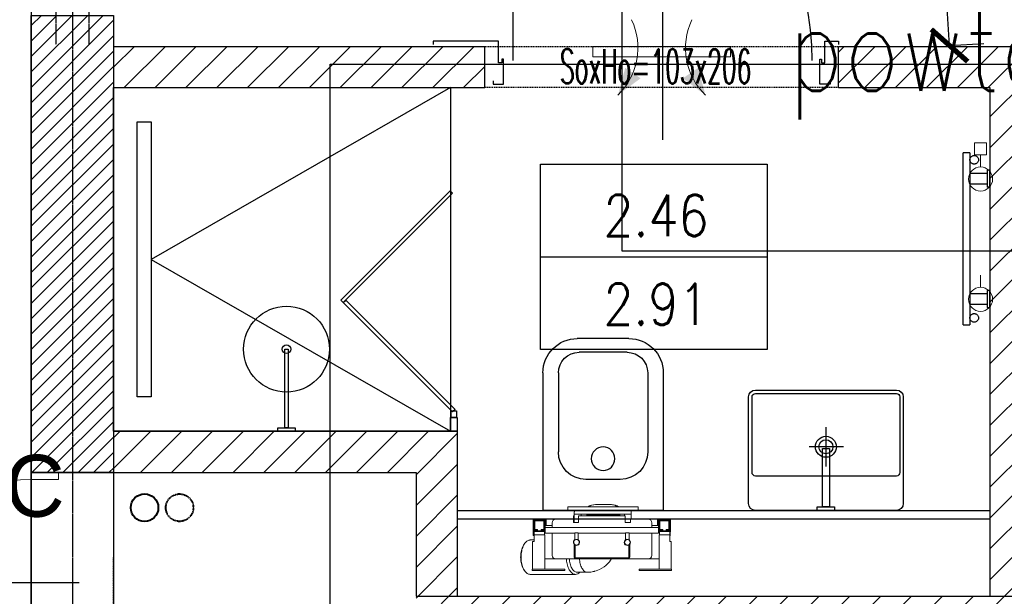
# Model space of a CAD drawing. Header units: millimetres. Extents: x 69081 to 158617, y -37521 to -9534.
# Tile 232 of 256: x 113993 to 114279, y -19422 to -19254. Entities that reach past the tile are written whole.
import ezdxf
from ezdxf.enums import TextEntityAlignment as Align

# ---------------------------------------------------------------- set-up
doc = ezdxf.new("R2010")
doc.units = ezdxf.units.MM
for name, pattern in [('DASHED', [0.75, 0.5, -0.25]), ('DO', [0.8, 0.6, -0.1, 0, -0.1]), ('DP', [0.5, 0.3, -0.2]), ('MP', [0.25, 0.15, -0.1])]:
    doc.linetypes.add(name, pattern=pattern)
for name, color, linetype in [('0_oświetlenie', 7, 'Continuous'), ('_A-opisy', 51, 'Continuous'), ('A-----SZ', 8, 'Continuous'), ('A-ARM', 8, 'Continuous'), ('A-MEB', 8, 'Continuous'), ('A-OKN', 3, 'Continuous'), ('A-OSI', 8, 'DO'), ('A-SCI', 7, 'Continuous'), ('A_GSA_GK', 2, 'Continuous'), ('AM DRZIW WEWN', 1, 'Continuous'), ('BA_ARM', 8, 'Continuous'), ('BA_drz', 7, 'Continuous'), ('BA_lpm', 1, 'MP'), ('BA_wig', 3, 'Continuous'), ('F-BIL', 1, 'Continuous'), ('F-BIL-OP', 3, 'Continuous'), ('F-BIL-TA', 1, 'Continuous'), ('JS_OLKA KONSTR', 231, 'Continuous'), ('JS_PODCIĄGI', 1, 'DP'), ('Nadproża', 5, 'DO'), ('porta', 8, 'Continuous'), ('R-----WY', 1, 'Continuous')]:
    doc.layers.add(name, color=color, linetype=linetype)
for name, color, linetype, lineweight in [('_A-stolarka', 72, 'Continuous', 9), ('_A-ściany', 141, 'Continuous', 35), ('A-DRZ-SY', 7, 'Continuous', 25), ('DRZWI', 3, 'Continuous', 20), ('IS_Grzejnik', 15, 'Continuous', 5), ('IS_Pion1', 7, 'Continuous', 5), ('IS_Zawór1', 15, 'Continuous', 5), ('SB_OTWORY DRZWI', 1, 'Continuous', 9)]:
    doc.layers.add(name, color=color, linetype=linetype, lineweight=lineweight)
doc.layers.add('IS_Działka (powrotna)', color=5, linetype='DASHED', lineweight=40, true_color=0x0000ff)
doc.layers.get('R-----WY').off()
doc.styles.add('Opisowy', font='arial.ttf')
doc.styles.add('ROMANS', font='romans.shx', dxfattribs={"height": 1})
doc.styles.add('SIMPLEX', font='simplex', dxfattribs={"width": 0.85})
doc.styles.add('TableTextStyle', font='txt')
doc.styles.add('WYM--ROMANSSHX-08', font='ROMANS.SHX', dxfattribs={"width": 0.8})
doc.dimstyles.new('ROMANSSHX-K5002508105012', dxfattribs={"dimscale": 50, "dimtxt": 0.22, "dimasz": 0.2, "dimexe": 0.2, "dimexo": 0.5, "dimgap": 0.09, "dimtad": 1, "dimdec": 3, "dimrnd": 0.5, "dimdsep": 46, "dimtxsty": 'WYM--ROMANSSHX-08', "dimblk1": 'ARCHTICK', "dimblk2": 'ARCHTICK', "dimsah": 1, "dimcen": 0.1, "dimclrd": 1, "dimclre": 1, "dimclrt": 2, "dimadec": 0, "dimazin": 0, "dimtfac": 1, "dimtdec": 3, "dimtix": 1, "dimtmove": 2, "dimatfit": 3, "dimfxl": 0.5, "dimfxlon": 1, "dimtolj": 1, "dimarcsym": 0})

# ---------------------------------------------------------------- blocks, each defined once
blk = doc.blocks.new('grzejnik drabinka')
at = {"layer": 'BA_ARM'}
for p, q in [((0, -0.8), (0, 0)), ((5, 0), (5, -0.8)), ((35, 0), (35, -0.8)), ((40, 0), (40, -0.8)), ((1, -5.8), (1, -0.8)), ((4, -0.8), (4, -5.8)), ((36, -5.8), (36, -0.8)), ((39, -0.8), (39, -5.8)), ((45, -5.8), (-5, -5.8)), ((-5, -7.8), (45, -7.8))]:
    blk.add_line(p, q, dxfattribs=at)
for points in [[(0, 0), (0, 0), (0.06, 0), (0.31, 0), (0.71, 0), (1.24, 0), (1.85, 0), (2.5, 0), (3.15, 0), (3.76, 0), (4.29, 0), (4.69, 0), (4.94, 0), (5, 0), (5, 0)], [(35, 0), (35, 0), (35.06, 0), (35.31, 0), (35.71, 0), (36.24, 0), (36.85, 0), (37.5, 0), (38.15, 0), (38.76, 0), (39.29, 0), (39.69, 0), (39.94, 0), (40, 0), (40, 0)], [(5, -0.8), (5, -0.8), (4.94, -0.8), (4.69, -0.8), (4.29, -0.8), (3.76, -0.8), (3.15, -0.8), (2.5, -0.8), (1.85, -0.8), (1.24, -0.8), (0.71, -0.8), (0.31, -0.8), (0.06, -0.8), (0, -0.8), (0, -0.8)], [(40, -0.8), (40, -0.8), (39.94, -0.8), (39.69, -0.8), (39.29, -0.8), (38.76, -0.8), (38.15, -0.8), (37.5, -0.8), (36.85, -0.8), (36.24, -0.8), (35.71, -0.8), (35.31, -0.8), (35.06, -0.8), (35, -0.8), (35, -0.8)], [(-1.75, -4.55), (-1.75, -4.44), (-1.78, -4.22), (-1.9, -3.92), (-2.11, -3.66), (-2.37, -3.46), (-2.67, -3.33), (-3, -3.29), (-3.33, -3.33), (-3.63, -3.46), (-3.89, -3.66), (-4.1, -3.92), (-4.22, -4.22), (-4.25, -4.44), (-4.25, -4.55)], [(-4.25, -4.55), (-4.25, -4.66), (-4.22, -4.88), (-4.1, -5.18), (-3.89, -5.44), (-3.63, -5.64), (-3.33, -5.77), (-3, -5.81), (-2.67, -5.77), (-2.37, -5.64), (-2.11, -5.44), (-1.9, -5.18), (-1.78, -4.88), (-1.75, -4.66), (-1.75, -4.55)], [(44.25, -4.55), (44.25, -4.44), (44.22, -4.22), (44.1, -3.92), (43.89, -3.66), (43.63, -3.46), (43.33, -3.33), (43, -3.29), (42.67, -3.33), (42.37, -3.46), (42.11, -3.66), (41.9, -3.92), (41.78, -4.22), (41.75, -4.44), (41.75, -4.55)], [(41.75, -4.55), (41.75, -4.66), (41.78, -4.88), (41.9, -5.18), (42.11, -5.44), (42.37, -5.64), (42.67, -5.77), (43, -5.81), (43.33, -5.77), (43.63, -5.64), (43.89, -5.44), (44.1, -5.18), (44.22, -4.88), (44.25, -4.66), (44.25, -4.55)], [(-5, -5.8), (-5, -5.8), (-5, -5.8), (-5, -5.8)], [(-5, -5.8), (-5, -5.8), (-5, -5.8), (-5, -5.8)], [(-5, -5.8), (-5, -5.8), (-5, -5.8), (-5, -5.8)], [(-5, -5.8), (-5, -5.8), (-5, -5.8), (-5, -5.8)], [(-5, -5.8), (-5, -5.8), (-5, -5.8), (-5, -5.8)], [(-5, -5.8), (-5, -5.8), (-5, -5.8), (-5, -5.8)], [(-5, -5.8), (-5, -5.8), (-5, -5.8), (-5, -5.8)], [(-5, -5.8), (-5, -5.8), (-5, -5.8), (-5, -5.8)], [(-5, -5.8), (-5, -5.8), (-5, -5.8), (-5, -5.8)], [(-5, -7.8), (-5, -7.8), (-5, -7.78), (-5, -7.68), (-5, -7.52), (-5, -7.31), (-5, -7.06), (-5, -6.8), (-5, -6.54), (-5, -6.29), (-5, -6.08), (-5, -5.92), (-5, -5.82), (-5, -5.8), (-5, -5.8)], [(-5, -5.8), (-5, -5.8), (-5, -5.8), (-5, -5.8)], [(-5, -5.8), (-5, -5.8), (-5, -5.8), (-5, -5.8)], [(-5, -5.8), (-5, -5.8), (-5, -5.8), (-5, -5.8)], [(-5, -5.8), (-5, -5.8), (-5, -5.8), (-5, -5.8)], [(-5, -5.8), (-5, -5.8), (-5, -5.8), (-5, -5.8)], [(-5, -5.8), (-5, -5.8), (-5, -5.8), (-5, -5.8)], [(-5, -5.8), (-5, -5.8), (-5, -5.8), (-5, -5.8)], [(-5, -5.8), (-5, -5.8), (-5, -5.8), (-5, -5.8)], [(-5, -5.8), (-5, -5.8), (-5, -5.8), (-5, -5.8)], [(-5, -5.8), (-5, -5.8), (-5, -5.8), (-5, -5.8)], [(-5, -5.8), (-5, -5.8), (-5, -5.8), (-5, -5.8)], [(-5, -5.8), (-5, -5.8), (-5, -5.8), (-5, -5.8)], [(-5, -5.8), (-5, -5.8), (-5, -5.8), (-5, -5.8)], [(-5, -5.8), (-5, -5.8), (-5, -5.8), (-5, -5.8)], [(-5, -5.8), (-5, -5.8), (-5, -5.8), (-5, -5.8)], [(-5, -5.8), (-5, -5.8), (-5, -5.8), (-5, -5.8)], [(-5, -5.8), (-5, -5.8), (-5, -5.8), (-5, -5.8)], [(-5, -5.8), (-5, -5.8), (-5, -5.8), (-5, -5.8)], [(-5, -5.8), (-5, -5.8), (-5, -5.8), (-5, -5.8)], [(-5, -7.8), (-5, -7.8), (-5, -7.8), (-5, -7.8)], [(-5, -7.8), (-5, -7.8), (-5, -7.8), (-5, -7.8)], [(-5, -7.8), (-5, -7.8), (-5, -7.8), (-5, -7.8)], [(-5, -7.8), (-5, -7.8), (-5, -7.8), (-5, -7.8)], [(-5, -7.8), (-5, -7.8), (-5, -7.8), (-5, -7.8)], [(-5, -7.8), (-5, -7.8), (-5, -7.8), (-5, -7.8)], [(-5, -7.8), (-5, -7.8), (-5, -7.8), (-5, -7.8)], [(-5, -7.8), (-5, -7.8), (-5, -7.8), (-5, -7.8)], [(-5, -7.8), (-5, -7.8), (-5, -7.8), (-5, -7.8)], [(-5, -7.8), (-5, -7.8), (-5, -7.8), (-5, -7.8)], [(-5, -7.8), (-5, -7.8), (-5, -7.8), (-5, -7.8)], [(-5, -7.8), (-5, -7.8), (-5, -7.8), (-5, -7.8)], [(-5, -7.8), (-5, -7.8), (-5, -7.8), (-5, -7.8)], [(-5, -7.8), (-5, -7.8), (-5, -7.8), (-5, -7.8)], [(-5, -7.8), (-5, -7.8), (-5, -7.8), (-5, -7.8)], [(-5, -7.8), (-5, -7.8), (-5, -7.8), (-5, -7.8)], [(-5, -7.8), (-5, -7.8), (-5, -7.8), (-5, -7.8)], [(-5, -7.8), (-5, -7.8), (-5, -7.8), (-5, -7.8)], [(-5, -7.8), (-5, -7.8), (-5, -7.8), (-5, -7.8)], [(-5, -7.8), (-5, -7.8), (-5, -7.8), (-5, -7.8)], [(-5, -7.8), (-5, -7.8), (-5, -7.8), (-5, -7.8)], [(-5, -7.8), (-5, -7.8), (-5, -7.8), (-5, -7.8)], [(-5, -7.8), (-5, -7.8), (-5, -7.8), (-5, -7.8)], [(-5, -7.8), (-5, -7.8), (-5, -7.8), (-5, -7.8)], [(-5, -7.8), (-5, -7.8), (-5, -7.8), (-5, -7.8)], [(-5, -7.8), (-5, -7.8), (-5, -7.8), (-5, -7.8)], [(-5, -7.8), (-5, -7.8), (-5, -7.8), (-5, -7.8)], [(-5, -7.8), (-5, -7.8), (-5, -7.8), (-5, -7.8)], [(45, -5.8), (45, -5.8), (45, -5.8), (45, -5.8)], [(45, -5.8), (45, -5.8), (45, -5.8), (45, -5.8)], [(45, -5.8), (45, -5.8), (45, -5.8), (45, -5.8)], [(45, -5.8), (45, -5.8), (45, -5.8), (45, -5.8)], [(45, -5.8), (45, -5.8), (45, -5.8), (45, -5.8)], [(45, -5.8), (45, -5.8), (45, -5.8), (45, -5.8)], [(45, -5.8), (45, -5.8), (45, -5.8), (45, -5.8)], [(45, -5.8), (45, -5.8), (45, -5.8), (45, -5.8)], [(45, -5.8), (45, -5.8), (45, -5.8), (45, -5.8)], [(45, -5.8), (45, -5.8), (45, -5.82), (45, -5.92), (45, -6.08), (45, -6.29), (45, -6.54), (45, -6.8), (45, -7.06), (45, -7.31), (45, -7.52), (45, -7.68), (45, -7.78), (45, -7.8), (45, -7.8)], [(45, -5.8), (45, -5.8), (45, -5.8), (45, -5.8)], [(45, -5.8), (45, -5.8), (45, -5.8), (45, -5.8)], [(45, -5.8), (45, -5.8), (45, -5.8), (45, -5.8)], [(45, -5.8), (45, -5.8), (45, -5.8), (45, -5.8)], [(45, -5.8), (45, -5.8), (45, -5.8), (45, -5.8)], [(45, -5.8), (45, -5.8), (45, -5.8), (45, -5.8)], [(45, -5.8), (45, -5.8), (45, -5.8), (45, -5.8)], [(45, -5.8), (45, -5.8), (45, -5.8), (45, -5.8)], [(45, -5.8), (45, -5.8), (45, -5.8), (45, -5.8)], [(45, -5.8), (45, -5.8), (45, -5.8), (45, -5.8)], [(45, -5.8), (45, -5.8), (45, -5.8), (45, -5.8)], [(45, -5.8), (45, -5.8), (45, -5.8), (45, -5.8)], [(45, -5.8), (45, -5.8), (45, -5.8), (45, -5.8)], [(45, -5.8), (45, -5.8), (45, -5.8), (45, -5.8)], [(45, -5.8), (45, -5.8), (45, -5.8), (45, -5.8)], [(45, -5.8), (45, -5.8), (45, -5.8), (45, -5.8)], [(45, -5.8), (45, -5.8), (45, -5.8), (45, -5.8)], [(45, -5.8), (45, -5.8), (45, -5.8), (45, -5.8)], [(45, -5.8), (45, -5.8), (45, -5.8), (45, -5.8)], [(45, -7.8), (45, -7.8), (45, -7.8), (45, -7.8)], [(45, -7.8), (45, -7.8), (45, -7.8), (45, -7.8)], [(45, -7.8), (45, -7.8), (45, -7.8), (45, -7.8)], [(45, -7.8), (45, -7.8), (45, -7.8), (45, -7.8)], [(45, -7.8), (45, -7.8), (45, -7.8), (45, -7.8)], [(45, -7.8), (45, -7.8), (45, -7.8), (45, -7.8)], [(45, -7.8), (45, -7.8), (45, -7.8), (45, -7.8)], [(45, -7.8), (45, -7.8), (45, -7.8), (45, -7.8)], [(45, -7.8), (45, -7.8), (45, -7.8), (45, -7.8)], [(45, -7.8), (45, -7.8), (45, -7.8), (45, -7.8)], [(45, -7.8), (45, -7.8), (45, -7.8), (45, -7.8)], [(45, -7.8), (45, -7.8), (45, -7.8), (45, -7.8)], [(45, -7.8), (45, -7.8), (45, -7.8), (45, -7.8)], [(45, -7.8), (45, -7.8), (45, -7.8), (45, -7.8)], [(45, -7.8), (45, -7.8), (45, -7.8), (45, -7.8)], [(45, -7.8), (45, -7.8), (45, -7.8), (45, -7.8)], [(45, -7.8), (45, -7.8), (45, -7.8), (45, -7.8)], [(45, -7.8), (45, -7.8), (45, -7.8), (45, -7.8)], [(45, -7.8), (45, -7.8), (45, -7.8), (45, -7.8)], [(45, -7.8), (45, -7.8), (45, -7.8), (45, -7.8)], [(45, -7.8), (45, -7.8), (45, -7.8), (45, -7.8)], [(45, -7.8), (45, -7.8), (45, -7.8), (45, -7.8)], [(45, -7.8), (45, -7.8), (45, -7.8), (45, -7.8)], [(45, -7.8), (45, -7.8), (45, -7.8), (45, -7.8)], [(45, -7.8), (45, -7.8), (45, -7.8), (45, -7.8)], [(45, -7.8), (45, -7.8), (45, -7.8), (45, -7.8)], [(45, -7.8), (45, -7.8), (45, -7.8), (45, -7.8)], [(45, -7.8), (45, -7.8), (45, -7.8), (45, -7.8)]]:
    blk.add_open_spline(points, degree=3, dxfattribs=at)
blk = doc.blocks.new('stelaż kibel')
at = {"layer": 'BA_ARM', "lineweight": 0}
for p, q in [((-8.04, 20.61), (-21.23, 20.61)), ((-22.85, 19.54), (-23.06, 19.23)), ((-20.64, 19.5), (-20.64, 19.1)), ((-20.64, 19.5), (-11.14, 19.5)), ((-20.64, 19.1), (-11.14, 19.1)), ((-20.49, 11.1), (-20.49, 19.1)), ((-16.99, 9.1), (-16.99, 19.1)), ((-11.14, 19.5), (-11.14, 19.1)), ((-4.56, 20.01), (-7.53, 20.01)), ((10.46, 19.5), (10.46, 19.1)), ((10.46, 19.5), (19.96, 19.5)), ((10.46, 19.1), (19.96, 19.1)), ((16.31, 9.1), (16.31, 19.1)), ((19.81, 11.1), (19.81, 19.1)), ((19.96, 19.5), (19.96, 19.1)), ((-16.99, 16.1), (-15.84, 16.1)), ((-13.84, 16.1), (-15.84, 16.1)), ((-14.84, 8.6), (-14.84, 15.1)), ((-13.84, 16.1), (-7.94, 16.1)), ((-8.44, 15.6), (-8.44, 11.9)), ((-8.14, 12.11), (-8.14, 15.8)), ((-8.14, 15.8), (7.46, 15.8)), ((7.26, 16.1), (-7.94, 16.1)), ((7.26, 16.1), (13.16, 16.1)), ((7.46, 15.8), (7.46, 12.11)), ((7.76, 11.9), (7.76, 15.6)), ((15.16, 16.1), (13.16, 16.1)), ((14.16, 15.1), (14.16, 8.6)), ((15.16, 16.1), (16.31, 16.1)), ((-23.06, 12), (-22.85, 11.68)), ((-8.44, 11.9), (-8.41, 11.9)), ((-8.27, 11.9), (-8.14, 11.9)), ((-8.14, 11.9), (-8.14, 11.99)), ((7.46, 11.99), (7.46, 11.9)), ((7.46, 11.9), (7.59, 11.9)), ((7.73, 11.9), (7.76, 11.9)), ((-21.23, 10.61), (-20.09, 10.61)), ((-20.09, 11.1), (-20.49, 11.1)), ((-20.09, 9.35), (-20.37, 9.35)), ((-20.37, 9.35), (-20.37, 4.55)), ((-20.09, 9.1), (-20.09, 11.1)), ((-20.09, 9.1), (-16.99, 9.1)), ((-20.09, 9.1), (-20.09, 8.1)), ((-17.09, 9.1), (-17.09, 8.1)), ((-16.84, 8.6), (-16.84, 8.1)), ((-8.24, 8.6), (-16.84, 8.6)), ((-8.24, 10.29), (-8.24, 8.5)), ((-7.24, 8.5), (-7.24, 10.29)), ((6.56, 8.6), (-7.24, 8.6)), ((6.56, 8.5), (6.56, 10.29)), ((7.56, 10.29), (7.56, 8.5)), ((16.16, 8.6), (7.56, 8.6)), ((16.16, 8.6), (16.16, 8.1)), ((19.41, 9.1), (16.31, 9.1)), ((16.41, 9.1), (16.41, 8.1)), ((19.41, 11.1), (19.81, 11.1)), ((19.41, 9.1), (19.41, 11.1)), ((19.56, 9.4), (19.41, 9.4)), ((19.41, 9.1), (19.41, 8.1)), ((19.56, 8.25), (19.56, 9.4)), ((-20.34, 8.1), (-20.34, 4.6)), ((-16.84, 8.1), (-20.34, 8.1)), ((-16.99, 7.95), (-20.19, 7.95)), ((-20.19, 7.95), (-20.19, 4.75)), ((-19.04, 7.8), (-20.04, 7.8)), ((-20.04, 7.8), (-20.04, 4.8)), ((-19.84, 5), (-19.84, 7.6)), ((-19.84, 7.6), (-19.04, 7.6)), ((-19.04, 7.6), (-19.04, 7.8)), ((-17.04, 7.8), (-18.04, 7.8)), ((-18.04, 7.8), (-18.04, 7.6)), ((-18.04, 7.6), (-17.24, 7.6)), ((-17.24, 7.6), (-17.24, 5)), ((-17.04, 4.8), (-17.04, 7.8)), ((-16.99, 4.75), (-16.99, 7.95)), ((-16.84, 4.6), (-16.84, 8.1)), ((16.16, 7), (-16.84, 7)), ((-14.84, 6.4), (-16.84, 6.4)), ((-16.54, 6.4), (-16.54, 4.6)), ((-14.84, 5.6), (-14.84, 7)), ((-8.24, 8.5), (-7.24, 8.5)), ((7.56, 8.5), (6.56, 8.5)), ((14.16, 7), (14.16, 5.6)), ((16.16, 6.4), (14.16, 6.4)), ((15.86, 4.6), (15.86, 6.4)), ((16.16, 8.1), (16.16, 4.6)), ((19.66, 8.1), (16.16, 8.1)), ((16.31, 7.95), (16.31, 4.75)), ((19.51, 7.95), (16.31, 7.95)), ((17.36, 7.8), (16.36, 7.8)), ((16.36, 7.8), (16.36, 4.8)), ((16.56, 5), (16.56, 7.6)), ((16.56, 7.6), (17.36, 7.6)), ((17.36, 7.6), (17.36, 7.8)), ((18.36, 7.8), (18.36, 7.6)), ((19.36, 7.8), (18.36, 7.8)), ((18.36, 7.6), (19.16, 7.6)), ((19.16, 7.6), (19.16, 5)), ((19.36, 4.8), (19.36, 7.8)), ((19.66, 8.15), (19.41, 8.4)), ((19.41, 8.4), (19.41, 8.1)), ((19.51, 4.75), (19.51, 7.95)), ((19.66, 8.1), (19.66, 8.15)), ((19.66, 4.6), (19.66, 8.1)), ((-20.37, 4.55), (-10.87, 4.55)), ((-20.34, 4.6), (-16.84, 4.6)), ((-20.19, 4.75), (-16.99, 4.75)), ((-20.04, 4.8), (-17.04, 4.8)), ((-17.24, 5), (-19.84, 5)), ((-16.54, 4.6), (-16.84, 4.6)), ((-13.84, 4.6), (-16.54, 4.6)), ((-8.64, 4.6), (-13.84, 4.6)), ((-10.87, 4.55), (-10.87, 4.6)), ((-7.14, 5.5), (-8.64, 5.5)), ((-8.64, 5.5), (-8.64, 4.6)), ((-8.64, 4.6), (-8.37, 4.6)), ((-8.64, 3.6), (-8.64, 4.6)), ((-8.37, 3.6), (-8.64, 3.6)), ((-8.37, 5.5), (-8.37, 2.47)), ((-8.31, 3.1), (-8.32, 3.1)), ((-8.31, 3.1), (-8.01, 3.1)), ((8.01, 3.1), (-8.01, 3.1)), ((-7.14, 4.6), (-7.14, 5.5)), ((-7.14, 3.6), (-7.14, 4.6)), ((6.46, 4.6), (-7.14, 4.6)), ((6.46, 3.6), (-7.14, 3.6)), ((-6.37, 3.1), (-6.37, 3.6)), ((-4.77, 3.6), (-4.77, 3.3)), ((-4.77, 3.3), (-4.77, 3.1)), ((-4.77, 3.3), (4.83, 3.3)), ((-4.77, 3.3), (4.83, 3.3)), ((4.83, 3.3), (4.83, 3.6)), ((4.83, 3.1), (4.83, 3.3)), ((6.21, 3.6), (6.21, 3.1)), ((7.96, 5.5), (6.46, 5.5)), ((6.46, 4.6), (6.46, 5.5)), ((6.46, 3.6), (6.46, 4.6)), ((7.96, 5.5), (7.96, 4.6)), ((13.16, 4.6), (7.96, 4.6)), ((8.01, 3.1), (8.14, 3.1)), ((8.14, 3.1), (8.14, 2)), ((8.14, 3.1), (8.19, 3.1)), ((8.19, 3.1), (8.19, 2)), ((8.21, 2.37), (8.21, 4.6)), ((15.86, 4.6), (13.16, 4.6)), ((16.16, 4.6), (15.86, 4.6)), ((16.16, 4.6), (19.66, 4.6)), ((16.31, 4.75), (19.51, 4.75)), ((16.36, 4.8), (19.36, 4.8)), ((19.16, 5), (16.56, 5)), ((-10.29, 2), (-10.29, 1.2)), ((-10.25, 2), (-10.29, 2)), ((-10.25, 2), (-9.45, 2)), ((-10.05, 1), (-10.09, 1)), ((-9.45, 1), (-10.05, 1)), ((9.45, 2), (-9.45, 2)), ((9.45, 1), (-9.45, 1)), ((-8.37, 2.47), (-8.32, 2.42)), ((-8.37, 2.47), (-8.32, 2.47)), ((-8.34, 2.43), (-8.34, 2)), ((-2.14, 0.3), (-2.21, 0.3)), ((-2.11, 0.3), (-2.14, 0.3)), ((2.18, 0.3), (-2.11, 0.3)), ((2.2, 0.3), (2.18, 0.3)), ((2.27, 0.3), (2.2, 0.3)), ((8.19, 2.35), (8.21, 2.37)), ((8.19, 2.37), (8.21, 2.37)), ((9.45, 2), (10.25, 2)), ((10.05, 1), (9.45, 1)), ((10.25, 2), (10.25, 1.2))]:
    blk.add_line(p, q, dxfattribs=at)
at = {"layer": 'BA_ARM', "lineweight": 0, "flags": 128}
for points in [[(-21.23, 20.61), (-21.45, 20.59), (-21.67, 20.54), (-21.88, 20.46), (-22.09, 20.33), (-22.3, 20.18), (-22.5, 19.99), (-22.68, 19.78), (-22.86, 19.53), (-23.03, 19.26), (-23.18, 18.96), (-23.32, 18.64), (-23.45, 18.29), (-23.56, 17.93), (-23.65, 17.55), (-23.73, 17.16), (-23.79, 16.75), (-23.83, 16.34), (-23.85, 15.93), (-23.86, 15.51), (-23.84, 15.09), (-23.81, 14.68), (-23.76, 14.27), (-23.69, 13.87), (-23.61, 13.48), (-23.51, 13.11), (-23.39, 12.76), (-23.25, 12.43), (-23.11, 12.11), (-22.95, 11.83), (-22.77, 11.57), (-22.59, 11.34), (-22.4, 11.13), (-22.2, 10.96), (-21.99, 10.83), (-21.78, 10.72), (-21.56, 10.65), (-21.34, 10.62), (-21.23, 10.61)], [(-10.66, 16.1), (-10.64, 16.34), (-10.6, 16.75), (-10.54, 17.16), (-10.47, 17.55), (-10.37, 17.93), (-10.26, 18.29), (-10.14, 18.64), (-10, 18.96), (-9.84, 19.26), (-9.68, 19.53), (-9.5, 19.78), (-9.31, 19.99), (-9.11, 20.18), (-8.91, 20.33), (-8.7, 20.46), (-8.48, 20.54), (-8.26, 20.59), (-8.04, 20.61)], [(-23.06, 12), (-23.12, 12.09), (-23.28, 12.36), (-23.42, 12.66), (-23.55, 12.97), (-23.66, 13.31), (-23.76, 13.67), (-23.84, 14.04), (-23.9, 14.42), (-23.95, 14.81), (-23.98, 15.21), (-23.99, 15.61), (-23.98, 16.01), (-23.95, 16.41), (-23.9, 16.8), (-23.84, 17.19), (-23.76, 17.56), (-23.66, 17.91), (-23.55, 18.25), (-23.42, 18.57), (-23.28, 18.87), (-23.12, 19.14), (-23.06, 19.23)], [(-9.83, 16.1), (-9.81, 16.4), (-9.76, 16.78), (-9.7, 17.16), (-9.62, 17.52), (-9.52, 17.87), (-9.41, 18.2), (-9.28, 18.51), (-9.13, 18.79), (-8.98, 19.05), (-8.81, 19.28), (-8.63, 19.49), (-8.44, 19.66), (-8.25, 19.8), (-8.05, 19.9), (-7.84, 19.97), (-7.64, 20.01), (-7.53, 20.01)], [(-6.86, 16.1), (-6.83, 16.4), (-6.79, 16.78), (-6.72, 17.16), (-6.64, 17.52), (-6.54, 17.87), (-6.43, 18.2), (-6.3, 18.51), (-6.16, 18.79), (-6, 19.05), (-5.83, 19.28), (-5.65, 19.49), (-5.47, 19.66), (-5.27, 19.8), (-5.07, 19.9), (-4.87, 19.97), (-4.66, 20.01), (-4.55, 20.01)], [(2.46, 16.1), (2.18, 16.51), (1.84, 16.94), (1.54, 17.29), (1.26, 17.57), (0.8, 17.99), (0.27, 18.42), (-0.36, 18.83), (-1.08, 19.22), (-1.57, 19.43), (-2.05, 19.61), (-2.47, 19.73), (-2.64, 19.78), (-2.84, 19.82), (-3.14, 19.88), (-3.54, 19.95), (-4.04, 20), (-4.55, 20.01)], [(2.2, 0.3), (2.23, 0.3), (2.25, 0.3)]]:
    blk.add_lwpolyline(points, dxfattribs=at)
at = {"layer": 'BA_ARM', "lineweight": 0}
for centre, radius, start, end in [((-8.13, 18.84), 1.78, 41.3776, 87.2916), ((-13.84, 15.1), 1, 90, 180), ((-7.94, 15.6), 0.5, 90, 180), ((7.26, 15.6), 0.5, 0, 90), ((13.16, 15.1), 1, 0, 90), ((-7.74, 11.3), 0.9, 138.1897, 242.734), ((-7.74, 11.3), 0.8, 131.4096, 120), ((-7.74, 11.3), 0.9, 297.266, 116.3878), ((7.06, 11.3), 0.9, 63.6122, 242.734), ((7.06, 11.3), 0.8, 60, 48.5904), ((7.06, 11.3), 0.9, 297.266, 41.8103), ((-7.94, 10.29), 0.3, 135.0482, 180), ((-7.54, 10.29), 0.3, 0, 44.9518), ((6.86, 10.29), 0.3, 135.0482, 180), ((7.26, 10.29), 0.3, 0, 44.9518), ((-13.84, 5.6), 1, 180, 270), ((13.16, 5.6), 1, 270, 0), ((-10.09, 1.2), 0.2, 179.9998, 269.9999), ((-2.21, 4.3), 4, 235.5885, 270), ((-2.17, 3.71), 3.41, 232.6467, 270.5225), ((-2.15, 3.69), 3.39, 232.5127, 270.557), ((2.21, 3.71), 3.41, 269.4571, 307.3947), ((2.27, 4.3), 4, 270, 270.6505), ((2.27, 4.3), 4, 273.5283, 304.4115), ((2.45, 3.34), 2.99, 281.7106, 308.4469), ((10.05, 1.2), 0.2, 269.9998, 0.0006)]:
    blk.add_arc(centre, radius, start, end, dxfattribs=at)
blk = doc.blocks.new('wc 50')
at = {"layer": 'A-MEB', "ltscale": 50}
for p, q in [((57717.02, -30557.07), (57682.02, -30557.07)), ((57682.02, -30597.07), (57682.02, -30557.07)), ((57717.02, -30597.07), (57717.02, -30557.07)), ((57704.52, -30566.07), (57694.52, -30566.07)), ((57686.52, -30597.07), (57686.52, -30574.07)), ((57712.52, -30597.07), (57712.52, -30574.07)), ((57706.52, -30603.07), (57692.52, -30603.07)), ((57707.02, -30607.07), (57692.02, -30607.07))]:
    blk.add_line(p, q, dxfattribs=at)
blk.add_circle((57699.52, -30572.1), 3.43, dxfattribs=at)
for centre, radius, start, end in [((57694.52, -30574.07), 8, 90, 180), ((57704.52, -30574.07), 8, 0, 90), ((57692.02, -30597.07), 10, 180, 270), ((57692.52, -30597.07), 6, 180, 270), ((57706.52, -30597.07), 6, 270, 0), ((57707.02, -30597.07), 10, 270, 0)]:
    blk.add_arc(centre, radius, start, end, dxfattribs=at)
blk = doc.blocks.new('osie')
at = {"layer": 'A-OSI'}
blk.add_line((19923.6, -41234.89), (19923.6, -43485.44), dxfattribs=at)
blk = doc.blocks.new('KRATKA WENT')
at = {"layer": 'DRZWI'}
for points in [[(-12.72, 11.16, 0, 5.4, 0), (-8.38, 4.78, 5.4, 5.4, 0)], [(12.72, 11.16, 0, 5.4, 0), (8.38, 4.78, 5.4, 5.4, 0)]]:
    blk.add_lwpolyline(points, format="xyseb", dxfattribs=at)
blk.add_lwpolyline([(20, -3), (20, 0), (-20, 0), (-20, -3)], close=True, dxfattribs=at)
for centre, start, end in [((-26.01, -2.55), 334.6838, 45.9092), ((26.01, -2.55), 134.0908, 205.3162)]:
    blk.add_arc(centre, 19.09, start, end, dxfattribs=at)
blk = doc.blocks.new('dr1h901')
at = {"color": 0}
blk.add_line((-0.5, 0), (-0.5, 1.005), dxfattribs=at)
at = {"color": 1}
blk.add_line((0, 0.1689), (0, -0.2655), dxfattribs=at)
blk.add_arc((-0.5, 0), 1, 0, 90, dxfattribs=at)
blk = doc.blocks.new('_ARCHTICK')
at = {"color": 0, "linetype": 'ByBlock', "const_width": 0.15}
blk.add_lwpolyline([(-0.5, -0.5), (0.5, 0.5)], dxfattribs=at)
blk = doc.blocks.new('*D3057')
at = {"layer": 'A-SCI', "color": 1, "lineweight": -2, "transparency": 16777216}
for p, q in [((114254.89, -19122.81), (114264.87, -19122.2)), ((114263.39, -19261.33), (114254.89, -19122.81)), ((114263.39, -19261.33), (114273.37, -19260.72))]:
    blk.add_line(p, q, dxfattribs=at)
at = {"layer": 'Defpoints', "color": 0, "lineweight": 5, "transparency": 16777216}
for p in [(114250.64, -19123.07), (114254.89, -19122.81), (114259.14, -19261.59)]:
    blk.add_point(p, dxfattribs=at)
at = {"layer": 'A-SCI', "color": 1, "lineweight": -2, "transparency": 16777216, "xscale": 10, "yscale": 10, "zscale": 10}
for p, rotation in [((114254.89, -19122.81), 93.5113487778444), ((114263.39, -19261.33), 273.5113487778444)]:
    blk.add_blockref('_ARCHTICK', p, dxfattribs=dict(at, rotation=rotation))
at = {"layer": 'A-SCI', "color": 2, "transparency": 16777216, "insert": (114269.12, -19191.46), "char_height": 11, "attachment_point": 5, "rotation": 273.5113, "style": 'WYM--ROMANSSHX-08'}
blk.add_mtext('\\A1;139', dxfattribs=at)
blk = doc.blocks.new('DYBY-BL5')
at = {"layer": 'F-BIL-TA', "color": 1}
blk.add_line((0, 45), (110, 45), dxfattribs=at)
blk.add_lwpolyline([(0, 0), (0, 90), (110, 90), (110, 0)], close=True, dxfattribs=at)
at = {"layer": 'F-BIL-OP', "style": 'SIMPLEX', "width": 0.85}
blk.add_attdef('NR', text='', height=20, dxfattribs=at).set_placement((56, 55), align=Align.CENTER)
at = {"layer": 'F-BIL-OP', "color": 2, "style": 'SIMPLEX', "width": 0.85, "flags": 1}
for tag, p in [('NAZWA', (119, 55)), ('POSADZKA', (119, 12)), ('GRUPA', (119, -27)), ('RODZAJ', (119, -72))]:
    blk.add_attdef(tag, p, '', height=19, dxfattribs=at)
at = {"layer": 'F-BIL-OP', "color": 2, "style": 'SIMPLEX', "width": 0.85}
blk.add_attdef('POW.', text='', height=20, dxfattribs=at).set_placement((56, 12), align=Align.CENTER)
at = {"layer": 'F-BIL-OP', "color": 2, "style": 'SIMPLEX', "width": 0.85, "flags": 1}
blk.add_attdef('POWH.', text='', height=20, dxfattribs=at).set_placement((56, -27), align=Align.CENTER)
blk = doc.blocks.new('REWIZJE')
at = {"layer": '_A-opisy', "color": 40}
blk.add_line((28149.58, -31193.14), (28149.58, -31231.14), dxfattribs=at)
blk.add_line((28149.58, -31193.14), (28149.58, -31231.14), dxfattribs=at)
blk.add_circle((28149.59, -31181.14), 12, dxfattribs=at)
at = {"layer": '_A-stolarka'}
for p, q in [((28119.58, -31215.14), (28119.58, -31157.14)), ((28119.58, -31157.14), (28121.58, -31157.14)), ((28119.58, -31217.14), (28119.58, -31157.14)), ((28121.58, -31157.14), (28121.58, -31217.14)), ((28119.58, -31217.14), (28119.58, -31215.14)), ((28117.58, -31217.14), (28119.58, -31217.14)), ((28117.58, -31225.14), (28117.58, -31217.14)), ((28117.58, -31217.14), (28119.58, -31217.14)), ((28119.58, -31217.14), (28119.58, -31225.14)), ((28121.58, -31217.14), (28119.58, -31217.14)), ((28179.58, -31217.14), (28179.58, -31217.14)), ((28179.58, -31217.14), (28179.58, -31225.14)), ((28181.58, -31217.14), (28179.58, -31217.14)), ((28181.58, -31225.14), (28181.58, -31217.14)), ((28119.58, -31225.14), (28117.58, -31225.14)), ((28179.58, -31225.14), (28181.58, -31225.14))]:
    blk.add_line(p, q, dxfattribs=at)
blk.add_arc((28119.58, -31217.14), 60, 0, 90, dxfattribs=at)
at = {"layer": '_A-ściany', "linetype": 'Continuous'}
for p, q in [((28117.58, -31217.14), (28117.58, -31241.14)), ((28181.58, -31217.14), (28181.58, -31241.14))]:
    blk.add_line(p, q, dxfattribs=at)
at = {"layer": '_A-ściany', "lineweight": 5}
for p, q in [((28181.58, -31217.14), (28117.58, -31217.14)), ((28181.58, -31241.14), (28117.58, -31241.14))]:
    blk.add_line(p, q, dxfattribs=at)
at = {"layer": 'JS_PODCIĄGI', "color": 4}
for p, q in [((28157.08, -31241.14), (28142.08, -31241.14)), ((28142.08, -31241.14), (28157.08, -31241.14))]:
    blk.add_line(p, q, dxfattribs=at)
at = {"layer": '_A-opisy', "color": 40, "insert": (28121.24, -31172.97), "char_height": 16, "attachment_point": 1, "style": 'Opisowy'}
blk.add_mtext_dynamic_manual_height_columns('\\pxqc;R', width=57.9989, gutter_width=1, heights=[0], dxfattribs=at)
blk = doc.blocks.new('A$C04435ce7')
at = {"layer": 'Nadproża', "ltscale": 0.75}
for p, q in [((3319.28, 2173.87), (3319.28, 2053.87)), ((3328.86, 2173.87), (3328.86, 2053.87))]:
    blk.add_line(p, q, dxfattribs=at)
blk = doc.blocks.new('grzejniki pietro 2')
at = {"layer": 'IS_Działka (powrotna)', "ltscale": 0.03}
blk.add_circle((20019.36, -41659.21), 4, dxfattribs=at)
at = {"layer": 'IS_Pion1', "color": 1, "lineweight": 40}
blk.add_circle((20009.17, -41659.21, 289.1), 4, dxfattribs=at)
at = {"layer": 'IS_Zawór1', "linetype": 'ByBlock', "lineweight": -2, "extrusion": (0, 0, -1), "elevation": -578.2}
blk.add_lwpolyline([(-20250.72, -41556.59), (-20250.72, -41553.09), (-20254.22, -41553.09), (-20254.22, -41556.59)], close=True, dxfattribs=at)
at = {"layer": 'IS_Zawór1', "linetype": 'ByBlock', "lineweight": -2, "extrusion": (1, 0, 0), "elevation": 20252.47}
blk.add_lwpolyline([(-41560.09, 578.2), (-41556.59, 578.2)], dxfattribs=at)
at = {"layer": 'IS_Zawór1', "linetype": 'ByBlock', "lineweight": -2, "extrusion": (1, 3.83476e-17, 0), "elevation": 20252.47}
blk.add_lwpolyline([(-41595.09, 578.2), (-41591.59, 578.2)], dxfattribs=at)
at = {"layer": 'IS_Zawór1', "linetype": 'ByBlock', "lineweight": -2}
for centre in [(20252.47, -41563.59, 578.2), (20252.47, -41598.59, 578.2)]:
    blk.add_circle(centre, 3.5, dxfattribs=at)
blk = doc.blocks.new('A$Cf85abbde')
at = {"layer": 'A-SCI', "color": 4}
for p, q in [((12, 103), (0, 103)), ((12, 0), (0, 0))]:
    blk.add_line(p, q, dxfattribs=at)
at = {"layer": 'JS_PODCIĄGI', "lineweight": -3}
for p, q in [((0, 0), (0, 103)), ((12, 103), (12, 0))]:
    blk.add_line(p, q, dxfattribs=at)
at = {"layer": 'AM DRZIW WEWN', "insert": (0.83, 21.87), "char_height": 10, "width": 61.9698, "attachment_point": 1, "rotation": 90, "style": 'ROMANS'}
blk.add_mtext('{\\W0.5;SoxHo=103x206}', dxfattribs=at)

msp = doc.modelspace()

# ---------------------------------------------------------------- hatches: boundary and pattern name
at = {"layer": 'A-----SZ'}
h = msp.add_hatch(dxfattribs=at)
h.set_pattern_fill('ANSI31', color=256, scale=2)
h.set_pattern_definition([(45, (77432.36, 11586.2524), (-4.4901281, 4.4901281), [])])
h.paths.add_polyline_path([(113616.1415, -18660.5941), (113604.1415, -18660.5941), (113604.1415, -18910.5941), (113625.1415, -18910.5941), (113625.1415, -18898.5941), (113616.1415, -18898.5941)])
h.paths.add_polyline_path([(113821.1415, -18696.5941), (113733.1415, -18696.5941), (113733.1415, -18660.5941), (113721.1415, -18660.5941), (113721.1415, -18708.5941), (113821.1415, -18708.5941)])
h.paths.add_polyline_path([(113821.1415, -18898.5941), (113728.1415, -18898.5941), (113728.1415, -18910.5941), (113821.1415, -18910.5941)])
h.paths.add_polyline_path([(113821.1415, -19106.5941), (113195.1415, -19106.5941), (113195.1415, -19121.5941), (113821.1415, -19121.5941)])
h.paths.add_polyline_path([(114646.1415, -19106.5941), (114020.1415, -19106.5941), (114020.1415, -19121.5941), (114646.1415, -19121.5941)])
h.paths.add_polyline_path([(114113.1945, -18898.5941), (114020.1415, -18898.5941), (114020.1415, -18910.5941), (114113.1945, -18910.5941)])
h.paths.add_polyline_path([(114237.1415, -18660.5941), (114225.1415, -18660.5941), (114225.1415, -18898.5941), (114216.1945, -18898.5941), (114216.1945, -18910.5941), (114237.1415, -18910.5941)])
h.paths.add_polyline_path([(114120.1415, -18660.5941), (114108.1415, -18660.5941), (114108.1415, -18696.5941), (114020.1415, -18696.5941), (114020.1415, -18708.5941), (114120.1415, -18708.5941)])
h.paths.add_polyline_path([(114128.1415, -19261.5941), (114020.1415, -19261.5941), (114020.1415, -19273.5941), (114128.1415, -19273.5941)])
h.paths.add_polyline_path([(114287.1415, -19261.5941), (114231.1415, -19261.5941), (114231.1415, -19273.5941), (114275.1415, -19273.5941), (114275.1415, -19421.5941), (114287.1415, -19421.5941)])
h.paths.add_polyline_path([(114646.1415, -19421.5941), (114108.1415, -19421.5941), (114108.1415, -19436.5941), (114646.1415, -19436.5941)])
h.paths.add_polyline_path([(114120.1415, -19373.5941), (114020.1415, -19373.5941), (114020.1415, -19385.5941), (114108.1415, -19385.5941), (114108.1415, -19421.5941), (114120.1415, -19421.5941)])
h.paths.add_polyline_path([(114120.1415, -19436.5941), (114108.1415, -19436.5941), (114108.1415, -19472.5941), (114020.1415, -19472.5941), (114020.1415, -19484.5941), (114120.1415, -19484.5941)])
h.paths.add_polyline_path([(113821.1415, -19373.5941), (113721.1415, -19373.5941), (113721.1415, -19421.5941), (113721.1415, -19484.5941), (113821.1415, -19484.5941), (113821.1415, -19472.5941), (113733.1415, -19472.5941), (113733.1415, -19421.5941), (113733.1415, -19385.5941), (113821.1415, -19385.5941)])
h.paths.add_polyline_path([(114130.1415, -19634.5941), (114020.1415, -19634.5941), (114020.1415, -19646.5941), (114130.1415, -19646.5941)])
h = msp.add_hatch(dxfattribs=at)
h.set_pattern_fill('ANSI31', color=256)
h.set_pattern_definition([(45, (84343.599, 703.3168), (-2.24506404, 2.24506402), [])])
h.paths.add_polyline_path([(113996.1415, -19252.5941), (114020.1415, -19252.5941), (114020.1814, -19385.5849), (113996.1814, -19385.5849)])

# ---------------------------------------------------------------- linework, layer by layer
msp.add_lwpolyline([(111556.6836, -18844.1938), (111703.244, -18807.7598), (111981.0586, -20011.1069), (112126.2397, -19977.5892), (112217.3915, -20376.0176), (113845.1415, -20376.0176), (113845.1415, -18660.5941), (113996.1415, -18660.5941), (113996.1415, -20536.5941), (111947.4049, -20536.5941), (111556.4636, -18843.6979)])
at = {"color": 5, "elevation": 905.9057}
msp.add_lwpolyline([(114083.1242, -19266.7859), (117047.6443, -19266.7859), (117047.6443, -20337.187), (114083.1242, -20337.187)], close=True, dxfattribs=at)
at = {"layer": 'A-ARM'}
for points in [[(114020.1415, -19273.5941), (114118.1415, -19273.5941), (114118.1415, -19373.5941), (114020.1415, -19373.5941)], [(114027.03, -19363.5941), (114027.03, -19283.5941), (114031.03, -19283.5941), (114031.03, -19363.5941)], [(114226.4296, -19395.5941), (114226.4296, -19378.5941), (114228.4296, -19378.5941), (114228.4296, -19395.5941)], [(114229.9296, -19396.5941), (114224.9296, -19396.5941), (114224.9296, -19395.5941), (114229.9296, -19395.5941)]]:
    msp.add_lwpolyline(points, close=True, dxfattribs=at)
msp.add_lwpolyline([(114118.1415, -19273.5941), (114031.03, -19323.5941), (114118.1415, -19373.5941)], dxfattribs=at)
for points in [[(114247.9296, -19396.5941), (114206.9296, -19396.5941, -0.41421356), (114204.9296, -19394.5941), (114204.9296, -19363.5941, -0.41421356), (114206.9296, -19361.5941), (114247.9296, -19361.5941, -0.41421356), (114249.9296, -19363.5941), (114249.9296, -19394.5941, -0.41421356)], [(114247.9296, -19386.5941), (114206.9296, -19386.5941, -0.41421356), (114205.9296, -19385.5941), (114205.9296, -19363.5941, -0.41421356), (114206.9296, -19362.5941), (114247.9296, -19362.5941, -0.41421356), (114248.9296, -19363.5941), (114248.9296, -19385.5941, -0.41421356)]]:
    msp.add_lwpolyline(points, format="xyb", close=True, dxfattribs=at)
msp.add_circle((114070.4596, -19349.6944), 12.5, dxfattribs=at)
at = {"layer": 'A-MEB'}
for p, q in [((114227.4296, -19372.4327), (114227.4296, -19383.8361)), ((114232.5204, -19378.0941), (114222.5797, -19378.0941))]:
    msp.add_line(p, q, dxfattribs=at)
for points in [[(114070.9596, -19372.5941), (114069.9596, -19372.5941), (114069.9596, -19349.6944), (114070.9596, -19349.6944)], [(114072.9596, -19373.5941), (114067.9596, -19373.5941), (114067.9596, -19372.5941), (114072.9596, -19372.5941)]]:
    msp.add_lwpolyline(points, close=True, dxfattribs=at)
for centre, radius in [((114070.4596, -19349.6944), 1.2582), ((114227.4296, -19378.0941), 3.0572), ((114227.4296, -19378.0941), 2.0572)]:
    msp.add_circle(centre, radius, dxfattribs=at)
at = {"layer": 'A-OKN'}
for points in [[(114086.261, -19335.4207), (114118.0808, -19303.6009), (114118.7879, -19304.308), (114086.9681, -19336.1278)], [(114118.7879, -19367.9477), (114086.9681, -19336.1278), (114087.6752, -19335.4207), (114119.495, -19367.2405)], [(114118.3915, -19369.5941), (114118.3915, -19367.5941), (114119.8915, -19367.5941), (114119.8915, -19369.5941)], [(114118.1415, -19373.5941), (114118.1415, -19369.5941), (114120.1415, -19369.5941), (114120.1415, -19373.5941)]]:
    msp.add_lwpolyline(points, close=True, dxfattribs=at)
at = {"layer": 'A-SCI', "color": 5}
for p, q in [((114020.1415, -19261.5941), (114128.1415, -19261.5941)), ((114128.1415, -19273.5941), (114128.1415, -19261.5941)), ((114231.1415, -19261.5941), (114287.1415, -19261.5941)), ((114231.1415, -19273.5941), (114231.1415, -19261.5941)), ((114020.1415, -19273.5941), (114128.1415, -19273.5941)), ((114231.1415, -19273.5941), (114275.1415, -19273.5941)), ((114275.1415, -19273.5941), (114275.1415, -19421.5941)), ((114020.1415, -19373.5941), (114120.1415, -19373.5941)), ((114120.1415, -19373.5941), (114120.1415, -19421.5941)), ((114020.1415, -19385.5941), (114108.1415, -19385.5941)), ((114020.1415, -19385.5941), (114108.1415, -19385.5941)), ((114108.1415, -19385.5941), (114108.1415, -19421.5941)), ((114108.1415, -19421.5941), (114646.1415, -19421.5941))]:
    msp.add_line(p, q, dxfattribs=at)
at = {"layer": 'A-SCI', "color": 4}
msp.add_lwpolyline([(114020.1415, -19656.5941), (113996.1415, -19656.5941), (113996.1415, -19252.5941), (114020.1415, -19252.5941)], close=True, dxfattribs=at)
at = {"layer": 'A_GSA_GK'}
msp.add_line((114120.1415, -19396.5941), (114275.1415, -19396.5941), dxfattribs=at)
msp.add_line((114120.1415, -19396.5941), (114275.1415, -19396.5941), dxfattribs=at)
at = {"layer": 'A_GSA_GK', "color": 8}
msp.add_line((114120.1415, -19399.0941), (114275.1415, -19399.0941), dxfattribs=at)
msp.add_line((114120.1415, -19399.0941), (114275.1415, -19399.0941), dxfattribs=at)
at = {"layer": 'porta'}
for points in [[(114130.6415, -19271.5941), (114130.6415, -19272.5941), (114133.6415, -19272.5941), (114133.6415, -19265.3441), (114133.1415, -19265.3441), (114133.1415, -19266.3441), (114132.1415, -19266.3441), (114132.1415, -19260.0941), (114113.1415, -19260.0941), (114113.1415, -19260.0941), (114113.1415, -19261.0941)], [(114228.6415, -19271.5941), (114228.6415, -19272.5941), (114225.6415, -19272.5941), (114225.6415, -19265.3441), (114226.1415, -19265.3441), (114226.1415, -19266.3441), (114227.1415, -19266.3441), (114227.1415, -19260.0941), (114231.1415, -19260.0941), (114231.1415, -19260.0941), (114231.1415, -19261.0941)]]:
    msp.add_lwpolyline(points, dxfattribs=at)

# ---------------------------------------------------------------- block references
at = {"layer": 'A-ARM', "xscale": -1, "rotation": 180}
msp.add_blockref('wc 50', (56463.0631, -49953.6615), dxfattribs=at)
at = {"layer": 'A-DRZ-SY', "color": 4, "rotation": 89.99999999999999}
msp.add_blockref('REWIZJE', (82779.0021, -47567.1763), dxfattribs=at)
at = {"layer": 'A-SCI', "color": 4}
msp.add_blockref('osie', (94084.5456, 22838.835), dxfattribs=at)
at = {"layer": 'BA_drz', "xscale": -87, "yscale": -87, "zscale": -87, "rotation": 180}
msp.add_blockref('dr1h901', (114179.9029, -19265.7217), dxfattribs=at)
at = {"layer": 'BA_lpm', "xscale": -1, "rotation": 269.9999999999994}
msp.add_blockref('grzejnik drabinka', (114275.1415, -19337.5941), dxfattribs=at)
at = {"layer": 'BA_wig', "xscale": -1, "rotation": 180}
msp.add_blockref('stelaż kibel', (114162.5802, -19394.5941), dxfattribs=at)
at = {"layer": 'F-BIL', "xscale": 0.6, "yscale": 0.6, "zscale": 0.6}
msp.add_blockref('DYBY-BL5', (114144.3692, -19349.8342), dxfattribs=at).add_auto_attribs({'NR': '2.46', 'POW.': '2.91'})
at = {"layer": 'IS_Grzejnik'}
msp.add_blockref('grzejniki pietro 2', (94019.9764, 22263.4019, -289.1), dxfattribs=at)
at = {"layer": 'JS_OLKA KONSTR'}
msp.add_blockref('A$C04435ce7', (110684.0499, -21314.9635), dxfattribs=at)
at = {"layer": 'R-----WY', "xscale": -1, "rotation": 180}
msp.add_blockref('KRATKA WENT', (114179.6415, -19264.5941), dxfattribs=at)
msp.add_blockref('KRATKA WENT', (114179.6415, -19264.5941), dxfattribs=at)
msp.add_blockref('KRATKA WENT', (114179.6415, -19264.5941), dxfattribs=at)
msp.add_blockref('KRATKA WENT', (114179.6415, -19264.5941), dxfattribs=at)
at = {"layer": 'SB_OTWORY DRZWI', "rotation": 270}
msp.add_blockref('A$Cf85abbde', (114128.1415, -19261.5941), dxfattribs=at)

# ---------------------------------------------------------------- texts
at = {"layer": '0_oświetlenie', "style": 'TableTextStyle'}
msp.add_text('AWNC', height=18, dxfattribs=at).set_placement((113932.3445, -19398.4525))
at = {"layer": '0_oświetlenie', "linetype": 'Continuous', "insert": (114362.1541, -19207.8517, 1), "char_height": 25, "width": 378.004849, "attachment_point": 2, "style": 'WYM--ROMANSSHX-08', "bg_fill": 16, "box_fill_scale": 1.2, "bg_fill_color": 257, "bg_fill_transparency": 0}
msp.add_mtext('\\Fsimplex.shx|c238;oświetlenie wg projektu powtarzalnego wnętrz \\Pmoduł 2D', dxfattribs=at)

# ---------------------------------------------------------------- dimensions: what is measured, and where the dimension line sits
at = {"layer": 'A-SCI'}
dim = msp.add_aligned_dim(p1=(114259.1415, -19261.5941), p2=(114250.6415, -19123.0706), distance=-4.2551, dimstyle='ROMANSSHX-K5002508105012', dxfattribs=at)
dim.commit()
dim.dimension.update_dxf_attribs({"geometry": '*D3057', "text_midpoint": (114269.1199, -19191.4593)})

doc.saveas('drawing.dxf')
